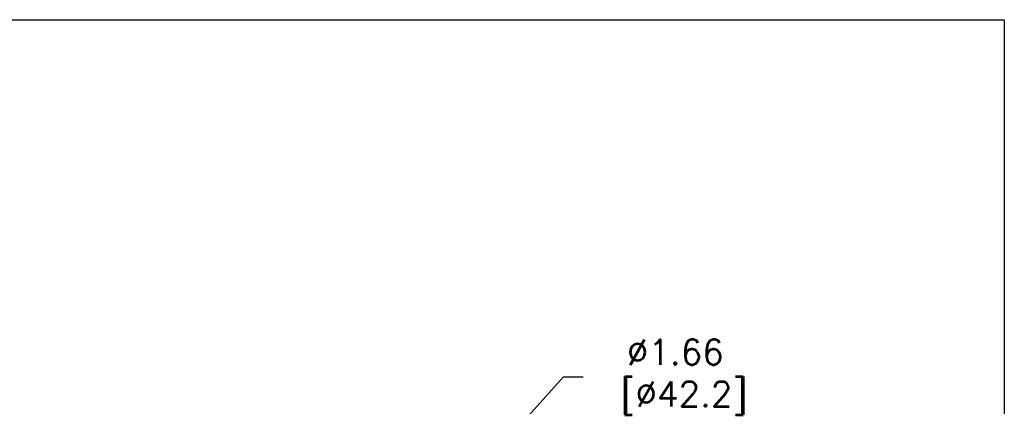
# Model space of a CAD drawing. Extents: x 894.9 to 905.9, y -8.5 to -0.5.
# Tile 10 of 10: x 901 to 905.9, y -2.5 to -0.5. Entities that reach past the tile are written whole.
import ezdxf

# ---------------------------------------------------------------- set-up
doc = ezdxf.new("R2010")
doc.units = 0
doc.header["$LTSCALE"] = 0.25
doc.header["$MEASUREMENT"] = 0
doc.layers.get('DEFPOINTS').update_dxf_attribs({"linetype": 'CONTINUOUS'})
doc.layers.add('dim', color=140, linetype='CONTINUOUS')
doc.layers.add('dim @ 1', color=140, linetype='CONTINUOUS')
doc.styles.get("Standard").update_dxf_attribs({"font": 'romans.shx'})
doc.dimstyles.get("Standard").update_dxf_attribs({"dimtxt": 0.125, "dimasz": 0.1, "dimexe": 0.0625, "dimexo": 0.0625, "dimgap": 0.0625, "dimtad": 0, "dimtih": 1, "dimtoh": 1, "dimzin": 0, "dimdsep": 46, "dimtxsty": 'Standard', "dimcen": 0, "dimadec": 0, "dimazin": 0, "dimtfac": 1, "dimtofl": 0, "dimtmove": 0, "dimatfit": 3, "dimfxl": 0, "dimtolj": 1, "dimtzin": 0, "dimarcsym": 0})

# ---------------------------------------------------------------- blocks, each defined once
blk = doc.blocks.new('*D4')
at = {"layer": 'DEFPOINTS', "color": 0}
for p in [(903.2398, -2.8396), (902.1293, -4.0735)]:
    blk.add_point(p, dxfattribs=at)
at = {"layer": 'dim', "color": 0, "lineweight": -2}
for p, q in [((903.7137, -2.313), (903.3067, -2.7653)), ((903.8137, -2.313), (903.7137, -2.313))]:
    blk.add_line(p, q, dxfattribs=at)
at = {"layer": 'dim', "color": 0}
blk.add_solid([(903.2943, -2.7541), (903.3191, -2.7764), (903.2398, -2.8396)], dxfattribs=at)
at = {"layer": 'dim', "color": 0, "insert": (904.272, -2.313), "char_height": 0.125, "attachment_point": 5}
blk.add_mtext('\\A1;∅1.66\\P [∅42.2]', dxfattribs=at)

msp = doc.modelspace()

# ---------------------------------------------------------------- linework, layer by layer
at = {"layer": 'DEFPOINTS'}
for p, q in [((894.9093, -0.5339), (905.9093, -0.5339)), ((905.9093, -0.5339), (905.9093, -8.5339))]:
    msp.add_line(p, q, dxfattribs=at)

# ---------------------------------------------------------------- dimensions: what is measured, and where the dimension line sits
at = {"layer": 'dim @ 1'}
dim = msp.add_diameter_dim_2p(p1=(902.1293, -4.0735), p2=(903.2398, -2.8396), dimstyle='Standard', override={"dimscale": 1, "dimpost": '\\X', "dimtix": 0, "dimtofl": 0, "dimtmove": 0, "dimatfit": 3}, dxfattribs=at)
dim.commit()
dim.dimension.update_dxf_attribs({"geometry": '*D4', "text_midpoint": (904.272, -2.313), "dimtype": 131})

doc.saveas('drawing.dxf')
